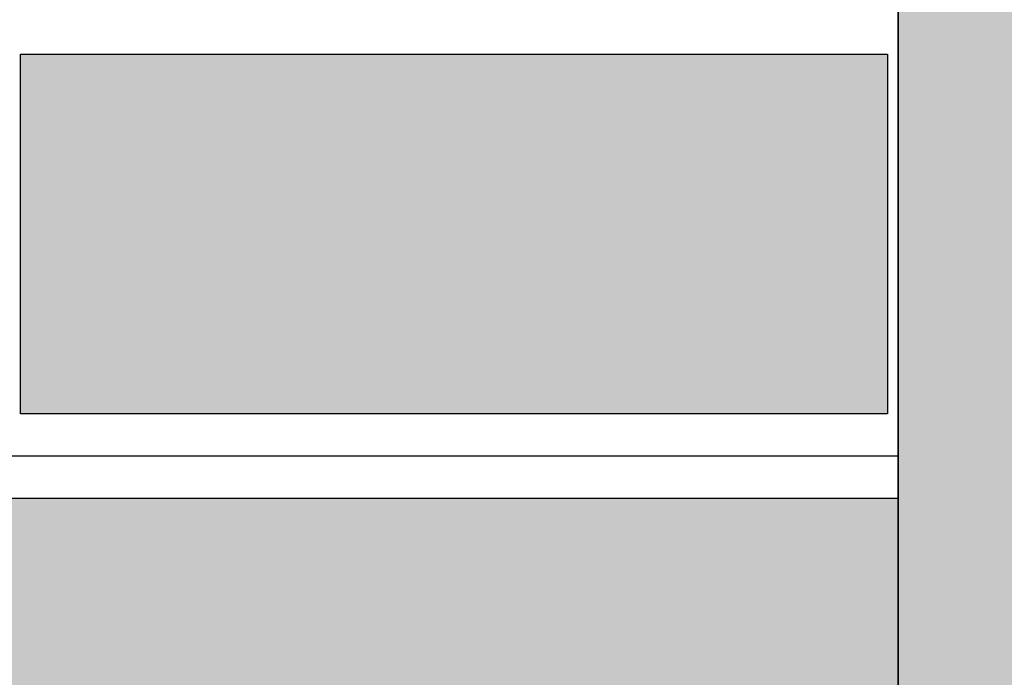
# Model space of a CAD drawing. Header units: millimetres. Extents: x 2341 to 31069, y -7915 to 10644.
# Tile 77 of 105: x 18414 to 18508, y 2037 to 2099. Entities that reach past the tile are written whole.
import ezdxf

# ---------------------------------------------------------------- set-up
doc = ezdxf.new("R2010")
doc.units = ezdxf.units.MM
doc.layers.add('koła', color=7, linetype='Continuous')

msp = doc.modelspace()

# ---------------------------------------------------------------- hatches: boundary and pattern name
at = {"layer": 'koła', "true_color": 0x1266b3}
h = msp.add_hatch(color=152, dxfattribs=at)
h.dxf.hatch_style = 1
h.paths.add_polyline_path([(19161.52837264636, 2406.899258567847), (18497.52837264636, 2406.899258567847), (18497.52837264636, 1706.899258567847), (19161.52837264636, 1706.899258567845)])
h.paths.add_polyline_path([(18847.52837264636, 2121.899258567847), (18847.52837264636, 2228.899258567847), (18922.52837264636, 2228.899258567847), (18922.52837264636, 2121.899258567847)], flags=16)
h.paths.add_polyline_path([(18851.52837264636, 2125.899258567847), (18851.52837264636, 2224.899258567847), (18918.52837264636, 2224.899258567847), (18918.52837264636, 2125.899258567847)], flags=0)
h.paths.add_polyline_path([(18855.52837264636, 2129.899258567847), (18855.52837264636, 2220.899258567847), (18914.52837264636, 2220.899258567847), (18914.52837264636, 2129.899258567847)], flags=0)
h.paths.add_polyline_path([(18797.52837264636, 2121.899258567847), (18722.52837264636, 2121.899258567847), (18722.52837264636, 2228.899258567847), (18797.52837264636, 2228.899258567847)], flags=16)
h.paths.add_polyline_path([(18793.52837264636, 2125.899258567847), (18726.52837264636, 2125.899258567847), (18726.52837264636, 2224.899258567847), (18793.52837264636, 2224.899258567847)], flags=0)
h.paths.add_polyline_path([(18789.52837264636, 2129.899258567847), (18730.52837264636, 2129.899258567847), (18730.52837264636, 2220.899258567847), (18789.52837264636, 2220.899258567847)], flags=0)
h.paths.add_polyline_path([(18972.52837264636, 2121.899258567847), (18972.52837264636, 2228.899258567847), (19047.52837264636, 2228.899258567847), (19047.52837264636, 2121.899258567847)], flags=16)
h.paths.add_polyline_path([(18976.52837264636, 2125.899258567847), (18976.52837264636, 2224.899258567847), (19043.52837264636, 2224.899258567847), (19043.52837264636, 2125.899258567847)], flags=0)
h.paths.add_polyline_path([(18980.52837264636, 2129.899258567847), (18980.52837264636, 2220.899258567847), (19039.52837264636, 2220.899258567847), (19039.52837264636, 2129.899258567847)], flags=0)
h.paths.add_polyline_path([(18922.52837264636, 1905.899258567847), (18922.52837264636, 1798.899258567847), (18847.52837264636, 1798.899258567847), (18847.52837264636, 1905.899258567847)], flags=16)
h.paths.add_polyline_path([(18918.52837264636, 1901.899258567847), (18918.52837264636, 1802.899258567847), (18851.52837264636, 1802.899258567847), (18851.52837264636, 1901.899258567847)], flags=0)
h.paths.add_polyline_path([(18914.52837264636, 1897.899258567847), (18914.52837264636, 1806.899258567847), (18855.52837264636, 1806.899258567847), (18855.52837264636, 1897.899258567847)], flags=0)
h.paths.add_polyline_path([(18797.52837264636, 1905.899258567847), (18797.52837264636, 1798.899258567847), (18722.52837264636, 1798.899258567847), (18722.52837264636, 1905.899258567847)], flags=16)
h.paths.add_polyline_path([(18793.52837264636, 1901.899258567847), (18793.52837264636, 1802.899258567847), (18726.52837264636, 1802.899258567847), (18726.52837264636, 1901.899258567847)], flags=0)
h.paths.add_polyline_path([(18672.52837264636, 2121.899258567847), (18597.52837264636, 2121.899258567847), (18597.52837264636, 2228.899258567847), (18672.52837264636, 2228.899258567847)], flags=16)
h.paths.add_polyline_path([(18789.52837264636, 1897.899258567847), (18789.52837264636, 1806.899258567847), (18730.52837264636, 1806.899258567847), (18730.52837264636, 1897.899258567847)], flags=0)
h.paths.add_polyline_path([(18668.52837264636, 2125.899258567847), (18601.52837264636, 2125.899258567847), (18601.52837264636, 2224.899258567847), (18668.52837264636, 2224.899258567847)], flags=0)
h.paths.add_polyline_path([(18972.52837264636, 1905.899258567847), (19047.52837264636, 1905.899258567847), (19047.52837264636, 1798.899258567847), (18972.52837264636, 1798.899258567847)], flags=16)
h.paths.add_polyline_path([(18664.52837264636, 2129.899258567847), (18605.52837264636, 2129.899258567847), (18605.52837264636, 2220.899258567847), (18664.52837264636, 2220.899258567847)], flags=0)
h.paths.add_polyline_path([(18976.52837264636, 1901.899258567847), (19043.52837264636, 1901.899258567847), (19043.52837264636, 1802.899258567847), (18976.52837264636, 1802.899258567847)], flags=0)
h.paths.add_polyline_path([(18980.52837264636, 1897.899258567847), (19039.52837264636, 1897.899258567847), (19039.52837264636, 1806.899258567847), (18980.52837264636, 1806.899258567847)], flags=0)
h.paths.add_polyline_path([(18672.52837264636, 1905.899258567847), (18672.52837264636, 1798.899258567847), (18597.52837264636, 1798.899258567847), (18597.52837264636, 1905.899258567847)], flags=16)
h.paths.add_polyline_path([(18668.52837264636, 1901.899258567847), (18668.52837264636, 1802.899258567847), (18601.52837264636, 1802.899258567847), (18601.52837264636, 1901.899258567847)], flags=0)
h.paths.add_polyline_path([(18664.52837264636, 1897.899258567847), (18664.52837264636, 1806.899258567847), (18605.52837264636, 1806.899258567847), (18605.52837264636, 1897.899258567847)], flags=0)
at = {"layer": 'koła', "true_color": 0xe8cb7b}
h = msp.add_hatch(color=31, dxfattribs=at)
h.dxf.hatch_style = 1
h.paths.add_polyline_path([(19161.52837264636, 2406.899258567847), (18497.52837264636, 2406.899258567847), (18497.52837264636, 1706.899258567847), (18688.11386153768, 1706.899258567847, -0.1380129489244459), (18630.88633472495, 1798.899258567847), (18597.52837264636, 1798.899258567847), (18597.52837264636, 1905.899258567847), (18629.67095770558, 1905.899258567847, -0.3911942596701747), (18858.82798881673, 2051.34855250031, -0.06157522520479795), (18854.31248484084, 2087.876095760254, -0.05726558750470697), (18858.22201837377, 2121.899258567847), (18847.52837264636, 2121.899258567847), (18847.52837264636, 2228.899258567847), (18922.52837264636, 2228.899258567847), (18922.52837264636, 2213.619322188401, -0.5951750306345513), (19154.31248484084, 2087.876095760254, -0.4132442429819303), (19004.80907351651, 1937.876917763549, -0.0425440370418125), (19016.28270157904, 1905.899258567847), (19047.52837264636, 1905.899258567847), (19047.52837264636, 1798.899258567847), (19015.06732455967, 1798.899258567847, -0.1380129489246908), (18957.83979774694, 1706.899258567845), (19161.52837264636, 1706.899258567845)])
h.paths.add_polyline_path([(18797.52837264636, 2228.899258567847), (18797.52837264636, 2121.899258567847), (18722.52837264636, 2121.899258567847), (18722.52837264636, 2186.522747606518, -0.1302614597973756), (18672.52837264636, 2150.744694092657), (18672.52837264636, 2121.899258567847), (18597.52837264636, 2121.899258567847), (18597.52837264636, 2147.45094614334, -0.3359859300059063), (18510.02765170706, 2262.966299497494, -0.9999999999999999), (18750.02765170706, 2262.966299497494, -0.07208715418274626), (18745.09040294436, 2228.899258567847)], flags=16)
h.paths.add_polyline_path([(18793.52837264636, 2224.899258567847), (18793.52837264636, 2125.899258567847), (18726.52837264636, 2125.899258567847), (18726.52837264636, 2224.899258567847)], flags=0)
h.paths.add_polyline_path([(18789.52837264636, 2220.899258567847), (18789.52837264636, 2129.899258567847), (18730.52837264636, 2129.899258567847), (18730.52837264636, 2220.899258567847)], flags=0)
h.paths.add_polyline_path([(18730.02765170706, 2262.966299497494, -0.3026597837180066), (18668.52837264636, 2170.674942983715), (18668.52837264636, 2125.899258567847), (18601.52837264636, 2125.899258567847), (18601.52837264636, 2167.113333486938, -0.3318881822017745), (18530.02765170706, 2262.966299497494, -1.000000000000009)], flags=0)
h.paths.add_polyline_path([(18664.52837264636, 2220.899258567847), (18664.52837264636, 2129.899258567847), (18605.52837264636, 2129.899258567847), (18605.52837264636, 2220.899258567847)], flags=0)
h.paths.add_polyline_path([(19047.52837264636, 2210.482731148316), (19047.52837264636, 2121.899258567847), (18972.52837264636, 2121.899258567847), (18972.52837264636, 2213.930727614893, 0.1087782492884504), (18922.52837264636, 2188.927364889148), (18922.52837264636, 2121.899258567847), (18878.84366643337, 2121.899258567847, 0.06629697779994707), (18874.31248484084, 2087.876095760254, 0.08237605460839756), (18881.27491960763, 2045.902800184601, -0.1845344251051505), (18993.99342203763, 1958.286293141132, 0.4376833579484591), (19134.31248484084, 2087.876095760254, 0.3181009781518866)], flags=17)
h.paths.add_polyline_path([(18866.2149894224, 2029.317733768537, 0.4006624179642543), (18650.44520898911, 1905.899258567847), (18672.52837264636, 1905.899258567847), (18672.52837264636, 1798.899258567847), (18651.80802922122, 1798.899258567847, 0.1633629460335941), (18720.07872389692, 1706.899258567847), (18925.8749353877, 1706.899258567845, 0.1633629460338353), (18994.1456300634, 1798.899258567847), (18972.52837264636, 1798.899258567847), (18972.52837264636, 1905.899258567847), (18995.50845029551, 1905.899258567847, 0.05074693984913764), (18981.63676527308, 1939.599962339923, -0.2601379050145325)], flags=17)
h.paths.add_polyline_path([(18847.52837264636, 1905.899258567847), (18922.52837264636, 1905.899258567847), (18922.52837264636, 1798.899258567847), (18847.52837264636, 1798.899258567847)], flags=16)
h.paths.add_polyline_path([(18851.52837264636, 1901.899258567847), (18918.52837264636, 1901.899258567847), (18918.52837264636, 1802.899258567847), (18851.52837264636, 1802.899258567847)], flags=0)
h.paths.add_polyline_path([(18797.52837264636, 1905.899258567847), (18797.52837264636, 1798.899258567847), (18722.52837264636, 1798.899258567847), (18722.52837264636, 1905.899258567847)], flags=16)
h.paths.add_polyline_path([(18855.52837264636, 1897.899258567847), (18914.52837264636, 1897.899258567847), (18914.52837264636, 1806.899258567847), (18855.52837264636, 1806.899258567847)], flags=0)
h.paths.add_polyline_path([(18793.52837264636, 1901.899258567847), (18793.52837264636, 1802.899258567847), (18726.52837264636, 1802.899258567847), (18726.52837264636, 1901.899258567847)], flags=0)
h.paths.add_polyline_path([(18789.52837264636, 1897.899258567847), (18789.52837264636, 1806.899258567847), (18730.52837264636, 1806.899258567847), (18730.52837264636, 1897.899258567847)], flags=0)
h.paths.add_polyline_path([(18530.02765170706, 2262.966299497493, 0.3202702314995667), (18597.52837264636, 2168.394650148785), (18597.52837264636, 2228.899258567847), (18672.52837264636, 2228.899258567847), (18672.52837264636, 2172.447303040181, 0.1876793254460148), (18722.52837264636, 2224.971344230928), (18722.52837264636, 2228.899258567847), (18724.04593036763, 2228.899258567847, 0.08712693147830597), (18730.02765170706, 2262.966299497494, 1.000000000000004)], flags=0)
h.paths.add_polyline_path([(18893.2554724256, 2020.301396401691, 0.1837395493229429), (18966.22756158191, 1963.579922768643, 0.1305550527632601)], flags=16)
at = {"layer": 'koła', "true_color": 0xd3da7b}
h = msp.add_hatch(color=53, dxfattribs=at)
h.dxf.hatch_style = 1
h.paths.add_polyline_path([(18022.66573520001, 2005.882090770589, -0.08164325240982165), (18030.55890356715, 2053.899258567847), (17971.52837264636, 2053.899258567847), (17971.52837264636, 2243.899258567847), (18069.52837264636, 2243.899258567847), (18069.52837264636, 2114.798042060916, -0.09391651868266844), (18116.52837264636, 2144.981323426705), (18116.52837264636, 2243.899258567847), (18214.52837264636, 2243.899258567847), (18214.52837264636, 2149.922083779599, -0.08803035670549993), (18261.52837264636, 2126.726750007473), (18261.52837264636, 2243.899258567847), (18359.52837264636, 2243.899258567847), (18359.52837264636, 2053.899258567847), (18314.77256683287, 2053.899258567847, -0.0816432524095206), (18322.66573520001, 2005.882090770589, -0.02545795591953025), (18321.88901330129, 1990.636984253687, -0.3253136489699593), (18437.73708292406, 1909.899258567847), (18497.52837264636, 1909.899258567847), (18497.52837264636, 2053.899258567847), (18406.52837264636, 2053.899258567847), (18406.52837264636, 2243.899258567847), (18497.52837264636, 2243.899258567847), (18497.52837264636, 2333.899258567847), (16707.52837264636, 2333.899258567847), (16707.52837264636, 2338.899258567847), (16627.52837264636, 2338.899258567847), (16627.52837264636, 2249.393708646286, -0.5350938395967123), (16958.52837264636, 2214.932398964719), (16958.52837264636, 2243.899258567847), (17056.52837264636, 2243.899258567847), (17056.52837264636, 2053.899258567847), (16969.66006948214, 2053.899258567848, -0.01786083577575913), (16964.33412183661, 2040.645197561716, -0.4093380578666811), (17082.33325534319, 1920.661879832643, -0.1686126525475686), (17056.52837264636, 1846.316201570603), (17056.52837264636, 1721.899258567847), (16958.52837264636, 1721.899258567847), (16958.52837264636, 1800.722216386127, -0.1017120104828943), (16911.52837264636, 1811.947281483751), (16911.52837264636, 1721.899258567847), (16813.52837264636, 1721.899258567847), (16813.52837264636, 1911.899258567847), (16842.65361434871, 1911.899258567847, -0.01827375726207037), (16842.33325534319, 1920.661879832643, -0.0224365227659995), (16842.81603081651, 1931.415160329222, -0.3066851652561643), (16627.52837264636, 1994.198885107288), (16627.52837264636, 1706.899258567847), (17248.52837264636, 1706.899258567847), (17248.52837264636, 1911.899258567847), (17328.52837264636, 1911.899258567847), (17328.52837264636, 1706.899258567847), (17480.52837264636, 1706.899258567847, -0.02209113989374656), (17481.1914304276, 1721.899258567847), (17392.52837264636, 1721.899258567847), (17392.52837264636, 1911.899258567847), (17490.52837264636, 1911.899258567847), (17490.52837264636, 1764.344885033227, -0.1253999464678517), (17537.52837264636, 1833.907132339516), (17537.52837264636, 1911.899258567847), (17635.52837264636, 1911.899258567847), (17635.52837264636, 1876.236200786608, -0.06954057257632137), (17682.52837264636, 1873.860331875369), (17682.52837264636, 1911.899258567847), (17780.52837264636, 1911.899258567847), (17780.52837264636, 1816.44377006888, -0.1768631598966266), (17820.52837264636, 1706.899258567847), (17972.52837264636, 1706.899258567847), (17972.52837264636, 1911.899258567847), (18052.52837264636, 1911.899258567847), (18052.52837264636, 1706.899258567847), (18497.52837264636, 1706.899258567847), (18497.52837264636, 1719.899258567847), (18406.52837264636, 1719.899258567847), (18406.52837264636, 1783.232121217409, -0.1147189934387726), (18359.52837264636, 1755.939154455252), (18359.52837264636, 1719.899258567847), (18261.52837264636, 1719.899258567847), (18261.52837264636, 1768.409512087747, -0.1523636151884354), (18214.52837264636, 1822.25849424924), (18214.52837264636, 1719.899258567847), (18116.52837264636, 1719.899258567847), (18116.52837264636, 1866.782858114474, -0.3058360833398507)])
h.paths.add_polyline_path([(17247.52837264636, 2053.899258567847), (17247.52837264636, 2243.899258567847), (17345.52837264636, 2243.899258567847), (17345.52837264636, 2218.906992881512, -0.6831114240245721), (17623.86811359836, 2243.899258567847), (17635.52837264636, 2243.899258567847), (17635.52837264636, 2211.685989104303, -0.05827930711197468), (17639.57659968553, 2177.072697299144, -0.05827930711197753), (17635.52837264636, 2142.459405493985), (17635.52837264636, 2053.899258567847), (17575.1821134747, 2053.899258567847, -0.3133742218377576), (17403.97108589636, 2053.899258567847), (17392.52837264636, 2053.899258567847), (17392.52837264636, 2062.69769291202, -0.1471803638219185), (17345.52837264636, 2135.238401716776), (17345.52837264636, 2053.899258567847)])
h.paths.add_polyline_path([(17341.52837264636, 2057.899258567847), (17251.52837264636, 2057.899258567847), (17251.52837264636, 2239.899258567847), (17341.52837264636, 2239.899258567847)], flags=16)
h.paths.add_polyline_path([(17337.52837264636, 2061.899258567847), (17255.52837264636, 2061.899258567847), (17255.52837264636, 2095.899258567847), (17337.52837264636, 2095.899258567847)], flags=0)
h.paths.add_polyline_path([(17396.52837264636, 2057.899258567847), (17396.52837264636, 2086.287084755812, -0.1957157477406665), (17359.57659968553, 2177.072697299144, -0.7749814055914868), (17603.38707020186, 2239.899258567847), (17631.52837264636, 2239.899258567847), (17631.52837264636, 2057.899258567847), (17541.51590562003, 2057.899258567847, -0.2084463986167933), (17437.63729375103, 2057.899258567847)], flags=16)
h.paths.add_polyline_path([(17400.52837264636, 2061.899258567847), (17400.52837264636, 2095.899258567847), (17482.52837264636, 2095.899258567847), (17482.52837264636, 2061.899258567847)], flags=0)
h.paths.add_polyline_path([(17337.52837264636, 2101.899258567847), (17255.52837264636, 2101.899258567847), (17255.52837264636, 2195.899258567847), (17337.52837264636, 2195.899258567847)], flags=0)
h.paths.add_polyline_path([(17400.52837264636, 2101.899258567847), (17400.52837264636, 2195.899258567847), (17482.52837264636, 2195.899258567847), (17482.52837264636, 2101.899258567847)], flags=0)
h.paths.add_polyline_path([(17201.52837264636, 2053.899258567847), (17103.52837264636, 2053.899258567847), (17103.52837264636, 2243.899258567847), (17201.52837264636, 2243.899258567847)], flags=16)
h.paths.add_polyline_path([(17201.52837264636, 1911.899258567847), (17201.52837264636, 1721.899258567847), (17103.52837264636, 1721.899258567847), (17103.52837264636, 1911.899258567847)], flags=16)
h.paths.add_polyline_path([(17197.52837264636, 2057.899258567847), (17107.52837264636, 2057.899258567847), (17107.52837264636, 2239.899258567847), (17197.52837264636, 2239.899258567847)], flags=0)
h.paths.add_polyline_path([(17197.52837264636, 1907.899258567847), (17197.52837264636, 1725.899258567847), (17107.52837264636, 1725.899258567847), (17107.52837264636, 1907.899258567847)], flags=0)
h.paths.add_polyline_path([(17193.52837264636, 2061.899258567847), (17111.52837264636, 2061.899258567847), (17111.52837264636, 2095.899258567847), (17193.52837264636, 2095.899258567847)], flags=0)
h.paths.add_polyline_path([(17193.52837264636, 1903.899258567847), (17193.52837264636, 1869.899258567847), (17111.52837264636, 1869.899258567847), (17111.52837264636, 1903.899258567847)], flags=0)
h.paths.add_polyline_path([(17193.52837264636, 2101.899258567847), (17111.52837264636, 2101.899258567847), (17111.52837264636, 2195.899258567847), (17193.52837264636, 2195.899258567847)], flags=0)
h.paths.add_polyline_path([(17193.52837264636, 1863.899258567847), (17193.52837264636, 1769.899258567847), (17111.52837264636, 1769.899258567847), (17111.52837264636, 1863.899258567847)], flags=0)
h.paths.add_polyline_path([(17337.52837264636, 2201.899258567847), (17255.52837264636, 2201.899258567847), (17255.52837264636, 2235.899258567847), (17337.52837264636, 2235.899258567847)], flags=0)
h.paths.add_polyline_path([(17545.52837264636, 2061.899258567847), (17545.52837264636, 2095.899258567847), (17627.52837264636, 2095.899258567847), (17627.52837264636, 2061.899258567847)], flags=0)
h.paths.add_polyline_path([(17400.52837264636, 2201.899258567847), (17400.52837264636, 2235.899258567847), (17482.52837264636, 2235.899258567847), (17482.52837264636, 2201.899258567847)], flags=0)
h.paths.add_polyline_path([(17545.52837264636, 2101.899258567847), (17545.52837264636, 2195.899258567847), (17627.52837264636, 2195.899258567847), (17627.52837264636, 2101.899258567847)], flags=0)
h.paths.add_polyline_path([(17193.52837264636, 2201.899258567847), (17111.52837264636, 2201.899258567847), (17111.52837264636, 2235.899258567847), (17193.52837264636, 2235.899258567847)], flags=0)
h.paths.add_polyline_path([(17193.52837264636, 1763.899258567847), (17193.52837264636, 1729.899258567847), (17111.52837264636, 1729.899258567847), (17111.52837264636, 1763.899258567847)], flags=0)
h.paths.add_polyline_path([(17545.52837264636, 2201.899258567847), (17545.52837264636, 2235.899258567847), (17627.52837264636, 2235.899258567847), (17627.52837264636, 2201.899258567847)], flags=0)
h.paths.add_polyline_path([(17682.52837264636, 2053.899258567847), (17682.52837264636, 2243.899258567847), (17780.52837264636, 2243.899258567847), (17780.52837264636, 2053.899258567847)], flags=16)
h.paths.add_polyline_path([(17686.52837264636, 2057.899258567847), (17686.52837264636, 2239.899258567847), (17776.52837264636, 2239.899258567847), (17776.52837264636, 2057.899258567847)], flags=0)
h.paths.add_polyline_path([(17690.52837264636, 2061.899258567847), (17690.52837264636, 2095.899258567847), (17772.52837264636, 2095.899258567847), (17772.52837264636, 2061.899258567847)], flags=0)
h.paths.add_polyline_path([(17690.52837264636, 2101.899258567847), (17690.52837264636, 2195.899258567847), (17772.52837264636, 2195.899258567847), (17772.52837264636, 2101.899258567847)], flags=0)
h.paths.add_polyline_path([(17690.52837264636, 2201.899258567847), (17690.52837264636, 2235.899258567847), (17772.52837264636, 2235.899258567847), (17772.52837264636, 2201.899258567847)], flags=0)
h.paths.add_polyline_path([(17827.52837264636, 2053.899258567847), (17827.52837264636, 2243.899258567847), (17925.52837264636, 2243.899258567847), (17925.52837264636, 2053.899258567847)], flags=16)
h.paths.add_polyline_path([(17827.52837264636, 1911.899258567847), (17925.52837264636, 1911.899258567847), (17925.52837264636, 1721.899258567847), (17827.52837264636, 1721.899258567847)], flags=16)
h.paths.add_polyline_path([(17831.52837264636, 2057.899258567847), (17831.52837264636, 2239.899258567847), (17921.52837264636, 2239.899258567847), (17921.52837264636, 2057.899258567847)], flags=0)
h.paths.add_polyline_path([(17831.52837264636, 1907.899258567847), (17921.52837264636, 1907.899258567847), (17921.52837264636, 1725.899258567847), (17831.52837264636, 1725.899258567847)], flags=0)
h.paths.add_polyline_path([(17835.52837264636, 2061.899258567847), (17835.52837264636, 2095.899258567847), (17917.52837264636, 2095.899258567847), (17917.52837264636, 2061.899258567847)], flags=0)
h.paths.add_polyline_path([(17835.52837264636, 1903.899258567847), (17917.52837264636, 1903.899258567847), (17917.52837264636, 1869.899258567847), (17835.52837264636, 1869.899258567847)], flags=0)
h.paths.add_polyline_path([(17835.52837264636, 2101.899258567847), (17835.52837264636, 2195.899258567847), (17917.52837264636, 2195.899258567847), (17917.52837264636, 2101.899258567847)], flags=0)
h.paths.add_polyline_path([(17835.52837264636, 1863.899258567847), (17917.52837264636, 1863.899258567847), (17917.52837264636, 1769.899258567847), (17835.52837264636, 1769.899258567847)], flags=0)
h.paths.add_polyline_path([(17835.52837264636, 2201.899258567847), (17835.52837264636, 2235.899258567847), (17917.52837264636, 2235.899258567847), (17917.52837264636, 2201.899258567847)], flags=0)
h.paths.add_polyline_path([(17835.52837264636, 1763.899258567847), (17917.52837264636, 1763.899258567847), (17917.52837264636, 1729.899258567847), (17835.52837264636, 1729.899258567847)], flags=0)
h.paths.add_polyline_path([(19645.92507849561, 2053.899258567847), (19601.52837264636, 2053.899258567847), (19601.52837264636, 2243.899258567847), (19699.52837264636, 2243.899258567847), (19699.52837264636, 2063.059998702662, -0.4104074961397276), (19847.57659968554, 1913.072697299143, -0.00528950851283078), (19847.54302688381, 1909.899258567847), (19853.52837264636, 1909.899258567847), (19853.52837264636, 1840.618040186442, -0.1211626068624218), (19900.52837264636, 1807.812627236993), (19900.52837264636, 1909.899258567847), (19998.52837264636, 1909.899258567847), (19998.52837264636, 1719.899258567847), (19930.01289633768, 1719.899258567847, -0.02732615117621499), (19928.34337489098, 1706.899258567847), (20303.72491486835, 1706.899258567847, -0.1330860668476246), (20370.52837264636, 1765.590745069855), (20370.52837264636, 1909.899258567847), (20450.52837264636, 1909.899258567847), (20450.52837264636, 1782.901829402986, -0.064302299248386), (20493.52837264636, 1776.030757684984), (20493.52837264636, 1909.899258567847), (20591.52837264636, 1909.899258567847), (20591.52837264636, 1719.899258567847), (20577.59122476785, 1719.899258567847, -0.02372085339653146), (20587.1248581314, 1706.899258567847), (20979.62299588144, 1706.899258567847), (20979.62299588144, 1794.685420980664), (21184.62299588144, 1794.685420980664), (21184.62299588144, 1706.899258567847), (21229.52837264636, 1706.899258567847), (21229.52837264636, 2006.899258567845), (21226.53115146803, 2007.028352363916), (21226.53115146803, 2012.028352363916), (21259.52837264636, 2010.607123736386), (21259.52837264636, 2338.899258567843), (21185.52559382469, 2338.899258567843), (21185.52559382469, 2333.899258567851), (20109.89357756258, 2333.899258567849, -0.1403883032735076), (20084.11562858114, 2243.899258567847), (20153.52837264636, 2243.899258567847), (20153.52837264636, 2053.899258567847), (20055.52837264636, 2053.899258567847), (20055.52837264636, 2209.285478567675, -0.0992990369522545), (19998.52837264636, 2174.331214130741), (19998.52837264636, 2053.899258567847), (19900.52837264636, 2053.899258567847), (19900.52837264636, 2168.519753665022, -0.07494379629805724), (19853.52837264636, 2187.47162668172), (19853.52837264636, 2053.899258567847), (19755.52837264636, 2053.899258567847), (19755.52837264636, 2243.899258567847), (19795.67152654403, 2243.899258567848, -0.1403883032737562), (19769.89357756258, 2333.899258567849), (19161.52837264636, 2333.899258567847), (19161.52837264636, 2243.899258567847), (19222.56992605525, 2243.899258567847, -0.8459225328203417), (19455.97375363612, 2204.661879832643), (19456.52837264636, 2243.899258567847), (19554.52837264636, 2243.899258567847), (19554.52837264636, 2053.899258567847), (19456.52837264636, 2053.899258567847), (19455.97375363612, 2204.661879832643, -0.2454379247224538), (19404.52837264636, 2106.171960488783), (19404.52837264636, 2053.899258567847), (19306.52837264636, 2053.899258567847), (19306.52837264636, 2088.330587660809, -0.1310008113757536), (19252.52837264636, 2118.424600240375), (19252.52837264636, 2053.899258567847), (19161.52837264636, 2053.899258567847), (19161.52837264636, 1909.899258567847), (19252.52837264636, 1909.899258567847), (19252.52837264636, 1719.899258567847), (19161.52837264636, 1719.899258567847), (19161.52837264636, 1706.899258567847), (19618.52837264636, 1706.899258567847), (19618.52837264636, 1785.591805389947, -0.1794148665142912), (19554.52837264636, 1867.937292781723), (19554.52837264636, 1719.899258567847), (19456.52837264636, 1719.899258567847), (19456.52837264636, 1909.899258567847), (19547.61017248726, 1909.899258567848, -0.00528950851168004), (19547.57659968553, 1913.072697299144, -0.3146190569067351)])
h.paths.add_polyline_path([(19404.52837264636, 1909.899258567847), (19404.52837264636, 1719.899258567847), (19306.52837264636, 1719.899258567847), (19306.52837264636, 1909.899258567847)], flags=16)
h.paths.add_polyline_path([(19400.52837264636, 1905.899258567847), (19400.52837264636, 1723.899258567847), (19310.52837264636, 1723.899258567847), (19310.52837264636, 1905.899258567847)], flags=0)
h.paths.add_polyline_path([(19396.52837264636, 1901.899258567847), (19396.52837264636, 1867.899258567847), (19314.52837264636, 1867.899258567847), (19314.52837264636, 1901.899258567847)], flags=0)
h.paths.add_polyline_path([(19396.52837264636, 1861.899258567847), (19396.52837264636, 1767.899258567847), (19314.52837264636, 1767.899258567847), (19314.52837264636, 1861.899258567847)], flags=0)
h.paths.add_polyline_path([(19396.52837264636, 1761.899258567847), (19396.52837264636, 1727.899258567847), (19314.52837264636, 1727.899258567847), (19314.52837264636, 1761.899258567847)], flags=0)
h.paths.add_polyline_path([(20055.52837264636, 1909.899258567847), (20153.52837264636, 1909.899258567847), (20153.52837264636, 1719.899258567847), (20055.52837264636, 1719.899258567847)], flags=16)
h.paths.add_polyline_path([(20059.52837264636, 1905.899258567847), (20149.52837264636, 1905.899258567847), (20149.52837264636, 1723.899258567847), (20059.52837264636, 1723.899258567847)], flags=0)
h.paths.add_polyline_path([(20063.52837264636, 1901.899258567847), (20145.52837264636, 1901.899258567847), (20145.52837264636, 1867.899258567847), (20063.52837264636, 1867.899258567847)], flags=0)
h.paths.add_polyline_path([(20063.52837264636, 1861.899258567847), (20145.52837264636, 1861.899258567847), (20145.52837264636, 1767.899258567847), (20063.52837264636, 1767.899258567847)], flags=0)
h.paths.add_polyline_path([(20063.52837264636, 1761.899258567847), (20145.52837264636, 1761.899258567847), (20145.52837264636, 1727.899258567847), (20063.52837264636, 1727.899258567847)], flags=0)
h.paths.add_polyline_path([(20202.52837264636, 2053.899258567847), (20202.52837264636, 2243.899258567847), (20300.52837264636, 2243.899258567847), (20300.52837264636, 2053.899258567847)], flags=16)
h.paths.add_polyline_path([(20202.52837264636, 1909.899258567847), (20300.52837264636, 1909.899258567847), (20300.52837264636, 1719.899258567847), (20202.52837264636, 1719.899258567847)], flags=16)
h.paths.add_polyline_path([(20206.52837264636, 2057.899258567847), (20206.52837264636, 2239.899258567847), (20296.52837264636, 2239.899258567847), (20296.52837264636, 2057.899258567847)], flags=0)
h.paths.add_polyline_path([(20206.52837264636, 1905.899258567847), (20296.52837264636, 1905.899258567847), (20296.52837264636, 1723.899258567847), (20206.52837264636, 1723.899258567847)], flags=0)
h.paths.add_polyline_path([(20210.52837264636, 2061.899258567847), (20210.52837264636, 2095.899258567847), (20292.52837264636, 2095.899258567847), (20292.52837264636, 2061.899258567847)], flags=0)
h.paths.add_polyline_path([(20210.52837264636, 1901.899258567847), (20292.52837264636, 1901.899258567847), (20292.52837264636, 1867.899258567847), (20210.52837264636, 1867.899258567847)], flags=0)
h.paths.add_polyline_path([(20210.52837264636, 2101.899258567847), (20210.52837264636, 2195.899258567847), (20292.52837264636, 2195.899258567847), (20292.52837264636, 2101.899258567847)], flags=0)
h.paths.add_polyline_path([(20210.52837264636, 1861.899258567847), (20292.52837264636, 1861.899258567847), (20292.52837264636, 1767.899258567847), (20210.52837264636, 1767.899258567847)], flags=0)
h.paths.add_polyline_path([(20210.52837264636, 2201.899258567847), (20210.52837264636, 2235.899258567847), (20292.52837264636, 2235.899258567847), (20292.52837264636, 2201.899258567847)], flags=0)
h.paths.add_polyline_path([(20210.52837264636, 1761.899258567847), (20292.52837264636, 1761.899258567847), (20292.52837264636, 1727.899258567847), (20210.52837264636, 1727.899258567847)], flags=0)
h.paths.add_polyline_path([(20353.52837264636, 2053.899258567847), (20353.52837264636, 2243.899258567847), (20451.52837264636, 2243.899258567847), (20451.52837264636, 2053.899258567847)], flags=16)
h.paths.add_polyline_path([(20357.52837264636, 2057.899258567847), (20357.52837264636, 2239.899258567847), (20447.52837264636, 2239.899258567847), (20447.52837264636, 2057.899258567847)], flags=0)
h.paths.add_polyline_path([(20361.52837264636, 2061.899258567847), (20361.52837264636, 2095.899258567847), (20443.52837264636, 2095.899258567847), (20443.52837264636, 2061.899258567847)], flags=0)
h.paths.add_polyline_path([(20361.52837264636, 2101.899258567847), (20361.52837264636, 2195.899258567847), (20443.52837264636, 2195.899258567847), (20443.52837264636, 2101.899258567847)], flags=0)
h.paths.add_polyline_path([(20361.52837264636, 2201.899258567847), (20361.52837264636, 2235.899258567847), (20443.52837264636, 2235.899258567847), (20443.52837264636, 2201.899258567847)], flags=0)
h.paths.add_polyline_path([(20493.52837264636, 2053.899258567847), (20493.52837264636, 2243.899258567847), (20591.52837264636, 2243.899258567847), (20591.52837264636, 2053.899258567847)], flags=16)
h.paths.add_polyline_path([(20497.52837264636, 2057.899258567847), (20497.52837264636, 2239.899258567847), (20587.52837264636, 2239.899258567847), (20587.52837264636, 2057.899258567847)], flags=0)
h.paths.add_polyline_path([(20501.52837264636, 2061.899258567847), (20501.52837264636, 2095.899258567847), (20583.52837264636, 2095.899258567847), (20583.52837264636, 2061.899258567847)], flags=0)
h.paths.add_polyline_path([(20501.52837264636, 2101.899258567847), (20501.52837264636, 2195.899258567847), (20583.52837264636, 2195.899258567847), (20583.52837264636, 2101.899258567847)], flags=0)
h.paths.add_polyline_path([(20501.52837264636, 2201.899258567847), (20501.52837264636, 2235.899258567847), (20583.52837264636, 2235.899258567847), (20583.52837264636, 2201.899258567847)], flags=0)
h.paths.add_polyline_path([(20648.52837264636, 2053.899258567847), (20648.52837264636, 2243.899258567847), (20746.52837264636, 2243.899258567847), (20746.52837264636, 2067.749317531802, -0.09961268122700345), (20803.52837264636, 2083.665266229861), (20803.52837264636, 2243.899258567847), (20888.94718116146, 2243.899258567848, -0.7028337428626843), (21243.05732911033, 2116.42352637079, -0.5379201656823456), (20964.56802194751, 1932.468562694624, -0.2398910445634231), (20901.52837264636, 1811.845903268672), (20901.52837264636, 1719.899258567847), (20803.52837264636, 1719.899258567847), (20803.52837264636, 1784.480128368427, -0.09961268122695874), (20746.52837264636, 1800.396077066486), (20746.52837264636, 1719.899258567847), (20648.52837264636, 1719.899258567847), (20648.52837264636, 1909.899258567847), (20666.53726416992, 1909.899258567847, -0.04048762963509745), (20664.57659968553, 1934.072697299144, -0.2355600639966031), (20724.34581106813, 2053.899258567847)])
h.paths.add_polyline_path([(20652.52837264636, 2057.899258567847), (20652.52837264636, 2239.899258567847), (20742.52837264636, 2239.899258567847), (20742.52837264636, 2057.899258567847)], flags=16)
h.paths.add_polyline_path([(20652.52837264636, 1905.899258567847), (20687.66616926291, 1905.899258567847, -0.05466738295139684), (20684.57659968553, 1934.072697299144, -0.3984137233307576), (20807.52837264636, 2063.881489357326), (20807.52837264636, 2239.899258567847), (20897.52837264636, 2239.899258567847), (20897.52837264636, 2222.354271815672, -0.7262030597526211), (21223.05732911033, 2116.42352637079, -0.606844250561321), (20939.80091761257, 1968.985018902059, -0.06807837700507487), (20944.57659968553, 1934.072697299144, -0.2232993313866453), (20897.52837264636, 1833.977725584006), (20897.52837264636, 1723.899258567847), (20807.52837264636, 1723.899258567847), (20807.52837264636, 1804.263905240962, -0.1340896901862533), (20742.52837264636, 1825.864319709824), (20742.52837264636, 1723.899258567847), (20652.52837264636, 1723.899258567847)], flags=16)
h.paths.add_polyline_path([(20656.52837264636, 2061.899258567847), (20656.52837264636, 2095.899258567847), (20738.52837264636, 2095.899258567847), (20738.52837264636, 2061.899258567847)], flags=0)
h.paths.add_polyline_path([(20656.52837264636, 1901.899258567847), (20738.52837264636, 1901.899258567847), (20738.52837264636, 1867.899258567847), (20656.52837264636, 1867.899258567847)], flags=0)
h.paths.add_polyline_path([(20656.52837264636, 2101.899258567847), (20656.52837264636, 2195.899258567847), (20738.52837264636, 2195.899258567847), (20738.52837264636, 2101.899258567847)], flags=0)
h.paths.add_polyline_path([(20656.52837264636, 1861.899258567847), (20738.52837264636, 1861.899258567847), (20738.52837264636, 1767.899258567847), (20656.52837264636, 1767.899258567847)], flags=0)
h.paths.add_polyline_path([(20656.52837264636, 2201.899258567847), (20656.52837264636, 2235.899258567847), (20738.52837264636, 2235.899258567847), (20738.52837264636, 2201.899258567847)], flags=0)
h.paths.add_polyline_path([(20656.52837264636, 1761.899258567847), (20738.52837264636, 1761.899258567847), (20738.52837264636, 1727.899258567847), (20656.52837264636, 1727.899258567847)], flags=0)
h.paths.add_polyline_path([(20811.52837264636, 2061.899258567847), (20811.52837264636, 2095.899258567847), (20893.52837264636, 2095.899258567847), (20893.52837264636, 2061.899258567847)], flags=0)
h.paths.add_polyline_path([(20811.52837264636, 1901.899258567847), (20893.52837264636, 1901.899258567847), (20893.52837264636, 1867.899258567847), (20811.52837264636, 1867.899258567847)], flags=0)
h.paths.add_polyline_path([(20811.52837264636, 2101.899258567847), (20811.52837264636, 2195.899258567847), (20893.52837264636, 2195.899258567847), (20893.52837264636, 2101.899258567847)], flags=0)
h.paths.add_polyline_path([(20811.52837264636, 1861.899258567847), (20893.52837264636, 1861.899258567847), (20893.52837264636, 1767.899258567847), (20811.52837264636, 1767.899258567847)], flags=0)
h.paths.add_polyline_path([(20811.52837264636, 2201.899258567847), (20811.52837264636, 2235.899258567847), (20893.52837264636, 2235.899258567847), (20893.52837264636, 2201.899258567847)], flags=0)
h.paths.add_polyline_path([(20811.52837264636, 1761.899258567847), (20893.52837264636, 1761.899258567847), (20893.52837264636, 1727.899258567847), (20811.52837264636, 1727.899258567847)], flags=0)
h.paths.add_polyline_path([(20971.52837264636, 2160.899258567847), (20971.52837264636, 2243.899258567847), (21055.52837264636, 2243.899258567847), (21055.52837264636, 2160.899258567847)], flags=0)
h.paths.add_polyline_path([(20975.52837264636, 2164.899258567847), (20975.52837264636, 2239.899258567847), (21051.52837264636, 2239.899258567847), (21051.52837264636, 2164.899258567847)], flags=0)
h.paths.add_polyline_path([(20979.52837264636, 2168.899258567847), (20979.52837264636, 2235.899258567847), (21047.52837264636, 2235.899258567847), (21047.52837264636, 2168.899258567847)], flags=0)
h.paths.add_polyline_path([(21223.05732911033, 2116.42352637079, 0.7122302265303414), (20901.52837264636, 2227.642025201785), (20901.52837264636, 2056.299491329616, -0.205675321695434), (20963.08639350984, 1955.163954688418, 0.5564641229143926)], flags=16)
h.paths.add_polyline_path([(21055.52837264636, 2160.899258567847), (20971.52837264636, 2160.899258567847), (20971.52837264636, 2243.899258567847), (21055.52837264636, 2243.899258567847)], flags=0)
h.paths.add_polyline_path([(21051.52837264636, 2164.899258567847), (20975.52837264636, 2164.899258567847), (20975.52837264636, 2239.899258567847), (21051.52837264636, 2239.899258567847)], flags=0)
h.paths.add_polyline_path([(21047.52837264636, 2168.899258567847), (20979.52837264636, 2168.899258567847), (20979.52837264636, 2235.899258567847), (21047.52837264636, 2235.899258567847)], flags=0)
h.paths.add_polyline_path([(20853.0817624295, 2053.899258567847), (20803.52837264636, 2053.899258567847), (20803.52837264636, 2063.602372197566, 0.3895055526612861), (20684.57659968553, 1934.072697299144, 0.04679364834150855), (20686.84389103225, 1909.899258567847), (20746.52837264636, 1909.899258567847), (20746.52837264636, 1823.305198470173, 0.1169801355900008), (20803.52837264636, 1804.543022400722), (20803.52837264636, 1909.899258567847), (20901.52837264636, 1909.899258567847), (20901.52837264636, 1837.432182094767, 0.2126517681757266), (20944.57659968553, 1934.072697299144, 0.01622938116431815), (20944.30281540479, 1942.505309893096, -0.1862142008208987)], flags=16)
h.paths.add_polyline_path([(21801.52837264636, 1950.899258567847), (21763.52837264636, 1950.899258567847), (21763.52837264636, 1983.899258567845), (21229.52837264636, 2006.899258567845), (21229.52837264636, 1706.899258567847), (21229.52837264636, 1690.899258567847), (21591.52837264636, 1690.899258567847), (21591.52837264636, 1699.341206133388), (21713.52837264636, 1699.341206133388), (21713.52837264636, 1690.899258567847), (21763.52837264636, 1690.899258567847), (21763.52837264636, 1925.899258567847), (21801.52837264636, 1925.899258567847)])
h.paths.add_polyline_path([(21390.52837264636, 1893.899258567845), (21390.52837264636, 1812.899258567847), (21309.52837264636, 1812.899258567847), (21309.52837264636, 1893.899258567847)], flags=16)
h.paths.add_polyline_path([(21386.52837264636, 1889.899258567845), (21386.52837264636, 1816.899258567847), (21313.52837264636, 1816.899258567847), (21313.52837264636, 1889.899258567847)], flags=0)
h.paths.add_polyline_path([(21382.52837264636, 1885.899258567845), (21382.52837264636, 1820.899258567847), (21317.52837264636, 1820.899258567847), (21317.52837264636, 1885.899258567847)], flags=0)
h.paths.add_polyline_path([(21450.52837264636, 1893.899258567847), (21483.62327538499, 1893.899258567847, -0.7355423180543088), (21702.33325534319, 1825.661879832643, -0.9480921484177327), (21463.01387092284, 1812.899258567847), (21450.52837264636, 1812.899258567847)], flags=16)
h.paths.add_polyline_path([(21454.52837264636, 1889.899258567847), (21505.69410625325, 1889.899258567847, -0.4504751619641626), (21655.43359832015, 1893.899258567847), (21672.52837264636, 1893.899258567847), (21672.52837264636, 1868.845682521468, -0.1120984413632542), (21682.33325534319, 1825.661879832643, -0.9570654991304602), (21482.71791280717, 1816.899258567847), (21454.52837264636, 1816.899258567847)], flags=16)
h.paths.add_polyline_path([(21458.52837264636, 1885.899258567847), (21523.52837264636, 1885.899258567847), (21523.52837264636, 1820.899258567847), (21458.52837264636, 1820.899258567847)], flags=0)
h.paths.add_polyline_path([(21595.52837264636, 1889.899258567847), (21668.52837264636, 1889.899258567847), (21668.52837264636, 1816.899258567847), (21595.52837264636, 1816.899258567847)], flags=0)
h.paths.add_polyline_path([(21599.52837264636, 1885.899258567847), (21664.52837264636, 1885.899258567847), (21664.52837264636, 1820.899258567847), (21599.52837264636, 1820.899258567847)], flags=0)
h.paths.add_polyline_path([(21682.33325534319, 1825.661879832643, 0.112098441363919), (21672.52837264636, 1868.845682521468), (21672.52837264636, 1812.899258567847), (21591.52837264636, 1812.899258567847), (21591.52837264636, 1893.899258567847), (21655.43359832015, 1893.899258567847, 0.4345071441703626), (21509.23291236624, 1893.899258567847), (21531.52837264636, 1893.899258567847), (21531.52837264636, 1812.899258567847), (21483.15102155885, 1812.899258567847, 0.9379756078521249)], flags=16)
h.paths.add_polyline_path([(20493.52837264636, 1755.056087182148, 0.07323751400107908), (20450.52837264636, 1762.891607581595), (20450.52837264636, 1706.899258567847), (20562.38163902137, 1706.899258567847, 0.02923305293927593), (20550.62916859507, 1719.899258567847), (20493.52837264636, 1719.899258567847)])
h.paths.add_polyline_path([(20370.52837264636, 1742.941954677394, 0.09311847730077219), (20328.46813397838, 1706.899258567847), (20370.52837264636, 1706.899258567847)])
h.paths.add_polyline_path([(20876.3908465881, 2048.436148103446, 0.1441169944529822), (20939.80091761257, 1968.985018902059, 0.203589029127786)], flags=0)
h.paths.add_polyline_path([(20089.89357756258, 2333.899258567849), (19789.89357756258, 2333.899258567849, 0.1622776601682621), (19819.89357756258, 2243.899258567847), (19853.52837264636, 2243.899258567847), (19853.52837264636, 2211.257294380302, 0.08721984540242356), (19900.52837264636, 2189.156795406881), (19900.52837264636, 2243.899258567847), (19998.52837264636, 2243.899258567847), (19998.52837264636, 2195.834198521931, 0.1202351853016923), (20055.52837264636, 2238.355581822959), (20055.52837264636, 2243.899258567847), (20059.89357756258, 2243.899258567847, 0.1622776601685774)])
h.paths.add_polyline_path([(19567.57659968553, 1913.072697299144, 0.2333991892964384), (19618.52837264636, 1809.867184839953), (19618.52837264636, 1909.899258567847), (19698.52837264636, 1909.899258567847), (19698.52837264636, 1783.076181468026, 0.009459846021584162), (19703.4453590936, 1783.205235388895, -0.157447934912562), (19755.52837264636, 1835.415918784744), (19755.52837264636, 1909.899258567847), (19827.53786040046, 1909.899258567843, 0.006103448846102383), (19827.57659968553, 1913.072697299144, 1.000000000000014)])
h.paths.add_polyline_path([(19900.52837264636, 1771.845682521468, 0.1710422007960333), (19853.52837264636, 1818.851579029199), (19853.52837264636, 1719.899258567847), (19755.52837264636, 1719.899258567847), (19755.52837264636, 1774.719554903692, -0.0669570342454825), (19716.90820215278, 1764.323616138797, 0.0914145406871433), (19710.33325534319, 1728.661879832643, 0.05490049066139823), (19712.73003656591, 1706.899258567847), (19907.93647412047, 1706.899258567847, 0.03292263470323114), (19909.94859787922, 1719.899258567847), (19900.52837264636, 1719.899258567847)])
h.paths.add_polyline_path([(19755.52837264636, 1812.306514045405, 0.09239698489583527), (19729.07489279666, 1786.946341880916, 0.05438313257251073), (19755.52837264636, 1796.704351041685)])
h.paths.add_polyline_path([(19243.99316813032, 2243.899258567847), (19252.52837264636, 2243.899258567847), (19252.52837264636, 2149.554090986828, 0.1737826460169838), (19306.52837264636, 2109.095308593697), (19306.52837264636, 2243.899258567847), (19404.52837264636, 2243.899258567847), (19404.52837264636, 2131.858966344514, 0.206732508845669), (19435.97375363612, 2204.661879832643, 0.8162903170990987)])
h.paths.add_polyline_path([(18293.47281941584, 2053.899258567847), (18261.52837264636, 2053.899258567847), (18261.52837264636, 2100.76850532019, 0.1065921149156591), (18214.52837264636, 2128.957350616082), (18214.52837264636, 2053.899258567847), (18116.52837264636, 2053.899258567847), (18116.52837264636, 2123.136500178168, 0.1179929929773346), (18069.52837264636, 2085.019215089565), (18069.52837264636, 2053.899258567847), (18051.85865098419, 2053.899258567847, 0.09486385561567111), (18042.66573520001, 2005.882090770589, 0.2887132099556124), (18116.52837264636, 1888.627681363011), (18116.52837264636, 1909.899258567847), (18210.92942776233, 1909.899258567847, -0.2676814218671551), (18301.49416106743, 1988.468398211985, 0.03360147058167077), (18302.66573520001, 2005.882090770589, 0.09486385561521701)])
h.paths.add_polyline_path([(18318.43000360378, 1970.487485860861, -0.114531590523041), (18287.93626882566, 1909.899258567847), (18359.52837264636, 1909.899258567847), (18359.52837264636, 1777.060043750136, 0.1524584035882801), (18406.52837264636, 1813.706083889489), (18406.52837264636, 1909.899258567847), (18416.31384084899, 1909.899258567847, 0.3166520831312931)])
h.paths.add_polyline_path([(18296.63611771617, 1966.749696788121, 0.2886507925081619), (18225.70964416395, 1887.196187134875, 0.2143817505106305)])
h.paths.add_polyline_path([(18261.52837264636, 1885.037431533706, -0.07044393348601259), (18224.48705095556, 1865.117921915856, 0.2121716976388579), (18261.52837264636, 1792.844486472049)])
at = {"layer": 'koła'}
h = msp.add_hatch(color=256, dxfattribs=at)
h.dxf.hatch_style = 1
h.set_gradient(color1=(122, 175, 223), name='INVCYLINDER')
h.paths.add_polyline_path([(17772.52837264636, 2095.899258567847), (17690.52837264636, 2095.899258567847), (17690.52837264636, 2061.899258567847), (17772.52837264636, 2061.899258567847)])
h.paths.add_polyline_path([(17917.52837264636, 2235.899258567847), (17835.52837264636, 2235.899258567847), (17835.52837264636, 2201.899258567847), (17917.52837264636, 2201.899258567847)])
h.paths.add_polyline_path([(18061.52837264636, 2195.899258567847), (17979.52837264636, 2195.899258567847), (17979.52837264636, 2101.899258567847), (18061.52837264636, 2101.899258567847)])
h.paths.add_polyline_path([(18061.52837264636, 2095.899258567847), (17979.52837264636, 2095.899258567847), (17979.52837264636, 2061.899258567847), (18061.52837264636, 2061.899258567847)])
h.paths.add_polyline_path([(18061.52837264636, 2235.899258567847), (17979.52837264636, 2235.899258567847), (17979.52837264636, 2201.899258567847), (18061.52837264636, 2201.899258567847)])
h.paths.add_polyline_path([(18206.52837264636, 2235.899258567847), (18124.52837264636, 2235.899258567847), (18124.52837264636, 2201.899258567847), (18206.52837264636, 2201.899258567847)])
h.paths.add_polyline_path([(18206.52837264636, 2195.899258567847), (18124.52837264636, 2195.899258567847), (18124.52837264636, 2101.899258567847), (18206.52837264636, 2101.899258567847)])
h.paths.add_polyline_path([(18206.52837264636, 2095.899258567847), (18124.52837264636, 2095.899258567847), (18124.52837264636, 2061.899258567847), (18206.52837264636, 2061.899258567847)])
h.paths.add_polyline_path([(18351.52837264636, 2095.899258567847), (18269.52837264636, 2095.899258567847), (18269.52837264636, 2061.899258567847), (18351.52837264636, 2061.899258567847)])
h.paths.add_polyline_path([(18351.52837264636, 2195.899258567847), (18269.52837264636, 2195.899258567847), (18269.52837264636, 2101.899258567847), (18351.52837264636, 2101.899258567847)])
h.paths.add_polyline_path([(18351.52837264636, 2235.899258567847), (18269.52837264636, 2235.899258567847), (18269.52837264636, 2201.899258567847), (18351.52837264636, 2201.899258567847)])
h.paths.add_polyline_path([(18496.52837264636, 2235.899258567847), (18414.52837264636, 2235.899258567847), (18414.52837264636, 2201.899258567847), (18496.52837264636, 2201.899258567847)])
h.paths.add_polyline_path([(18496.52837264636, 2195.899258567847), (18414.52837264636, 2195.899258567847), (18414.52837264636, 2101.899258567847), (18496.52837264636, 2101.899258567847)])
h.paths.add_polyline_path([(18496.52837264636, 2095.899258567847), (18414.52837264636, 2095.899258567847), (18414.52837264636, 2061.899258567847), (18496.52837264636, 2061.899258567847)])
h.paths.add_polyline_path([(18496.52837264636, 1901.899258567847), (18414.52837264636, 1901.899258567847), (18414.52837264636, 1867.899258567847), (18496.52837264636, 1867.899258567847)])
h.paths.add_polyline_path([(18496.52837264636, 1861.899258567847), (18414.52837264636, 1861.899258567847), (18414.52837264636, 1767.899258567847), (18496.52837264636, 1767.899258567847)])
h.paths.add_polyline_path([(18496.52837264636, 1761.899258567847), (18414.52837264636, 1761.899258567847), (18414.52837264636, 1727.899258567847), (18496.52837264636, 1727.899258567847)])
h.paths.add_polyline_path([(18351.52837264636, 1761.899258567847), (18269.52837264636, 1761.899258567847), (18269.52837264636, 1727.899258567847), (18351.52837264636, 1727.899258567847)])
h.paths.add_polyline_path([(18351.52837264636, 1861.899258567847), (18269.52837264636, 1861.899258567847), (18269.52837264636, 1767.899258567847), (18351.52837264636, 1767.899258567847)])
h.paths.add_polyline_path([(18351.52837264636, 1901.899258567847), (18269.52837264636, 1901.899258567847), (18269.52837264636, 1867.899258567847), (18351.52837264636, 1867.899258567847)])
h.paths.add_polyline_path([(18206.52837264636, 1861.899258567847), (18124.52837264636, 1861.899258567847), (18124.52837264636, 1767.899258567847), (18206.52837264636, 1767.899258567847)])
h.paths.add_polyline_path([(18206.52837264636, 1901.899258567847), (18124.52837264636, 1901.899258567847), (18124.52837264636, 1867.899258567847), (18206.52837264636, 1867.899258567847)])
h.paths.add_polyline_path([(18206.52837264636, 1761.899258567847), (18124.52837264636, 1761.899258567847), (18124.52837264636, 1727.899258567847), (18206.52837264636, 1727.899258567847)])
h.paths.add_polyline_path([(18044.52837264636, 1863.899258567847), (17980.52837264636, 1863.899258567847), (17980.52837264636, 1769.899258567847), (18044.52837264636, 1769.899258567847)])
h.paths.add_polyline_path([(18044.52837264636, 1903.899258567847), (17980.52837264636, 1903.899258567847), (17980.52837264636, 1869.899258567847), (18044.52837264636, 1869.899258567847)])
h.paths.add_polyline_path([(17917.52837264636, 1863.899258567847), (17835.52837264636, 1863.899258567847), (17835.52837264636, 1769.899258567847), (17917.52837264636, 1769.899258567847)])
h.paths.add_polyline_path([(17917.52837264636, 1763.899258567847), (17835.52837264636, 1763.899258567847), (17835.52837264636, 1729.899258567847), (17917.52837264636, 1729.899258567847)])
h.paths.add_polyline_path([(17917.52837264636, 1903.899258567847), (17835.52837264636, 1903.899258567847), (17835.52837264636, 1869.899258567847), (17917.52837264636, 1869.899258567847)])
h.paths.add_polyline_path([(17772.52837264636, 1863.899258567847), (17690.52837264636, 1863.899258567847), (17690.52837264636, 1769.899258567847), (17772.52837264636, 1769.899258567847)])
h.paths.add_polyline_path([(17772.52837264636, 1763.899258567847), (17690.52837264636, 1763.899258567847), (17690.52837264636, 1729.899258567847), (17772.52837264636, 1729.899258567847)])
h.paths.add_polyline_path([(17772.52837264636, 1903.899258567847), (17690.52837264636, 1903.899258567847), (17690.52837264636, 1869.899258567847), (17772.52837264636, 1869.899258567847)])

# ---------------------------------------------------------------- linework, layer by layer
for p, q in [((18497.52837264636, 2406.899258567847), (18497.52837264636, 1706.899258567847)), ((18497.52837264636, 1751.899258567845), (18497.52837264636, 2395.899258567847))]:
    msp.add_line(p, q)
for points in [[(18497.52837264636, 2053.899258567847), (18406.52837264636, 2053.899258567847), (18406.52837264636, 2243.899258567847), (18497.52837264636, 2243.899258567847)], [(18497.52837264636, 2057.899258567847), (18410.52837264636, 2057.899258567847), (18410.52837264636, 2239.899258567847), (18497.52837264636, 2239.899258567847)]]:
    msp.add_lwpolyline(points)
msp.add_lwpolyline([(18414.52837264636, 2095.899258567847), (18496.52837264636, 2095.899258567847), (18496.52837264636, 2061.899258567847), (18414.52837264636, 2061.899258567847)], close=True)

doc.saveas('drawing.dxf')
